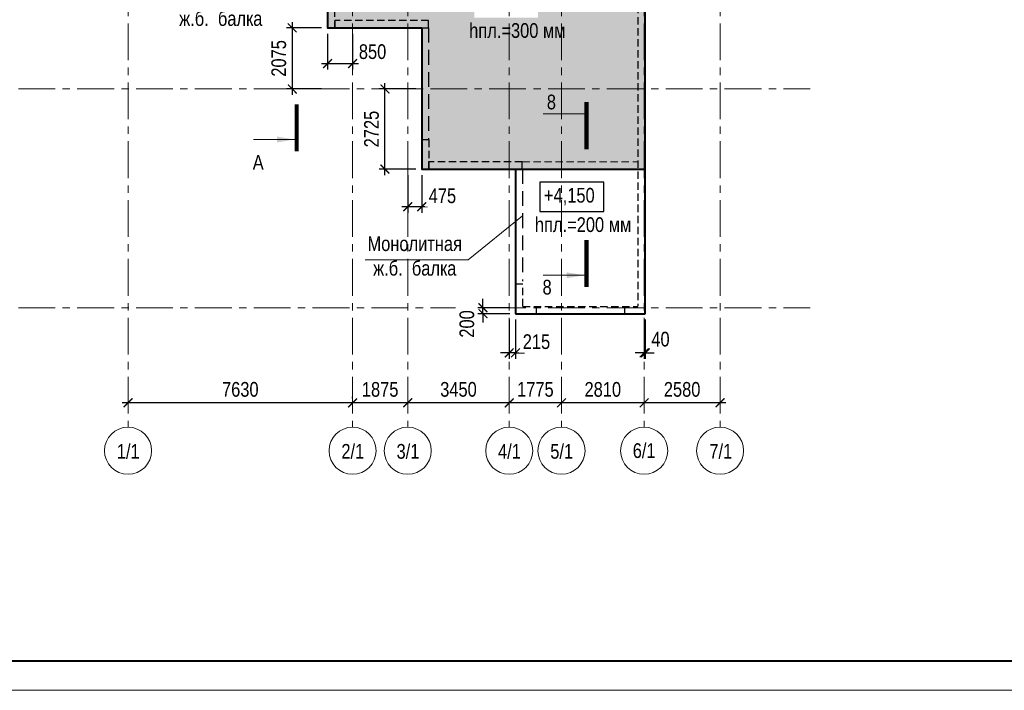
# Model space of a CAD drawing. Header units: inches. Extents: x -21855 to 99316, y -31809 to 52191.
# Tile 2 of 18: x -3683 to 29780, y -31809 to -9027. Entities that reach past the tile are written whole.
import ezdxf
from ezdxf.enums import TextEntityAlignment as Align
from ezdxf.xclip import XClip

# ---------------------------------------------------------------- set-up
doc = ezdxf.new("R2010")
doc.units = ezdxf.units.IN
doc.header["$LTSCALE"] = 1000
doc.header["$MEASUREMENT"] = 0
doc.header["$XCLIPFRAME"] = 0
doc.linetypes.add('HIDDEN', pattern=[0.375, 0.25, -0.125])
doc.linetypes.add('Оси_(М1_200)_Секция_1_КР$0$CENTER', pattern=[2, 1.25, -0.25, 0.25, -0.25])
doc.layers.add('xref', color=7, linetype='Continuous')
for name, color, linetype, lineweight in [('Несущие_констр 1  этажа  (М1_200)_КР_изм$0$СК-040-С(тены)', 12, 'HIDDEN', 30), ('Несущие_констр 1  этажа  (М1_200)_КР_изм$0$СК-043-С-ПИЛОНЫ', 5, 'HIDDEN', 30), ('Оси_(М1_200)_Секция_1_КР$0$СК-100-О(си)', 7, 'Оси_(М1_200)_Секция_1_КР$0$CENTER', 15), ('Оси_(М1_200)_Секция_1_КР$0$СК-110-О-РАЗМЕРЫ', 7, 'Continuous', 15), ('Оси_(М1_200)_Секция_1_КР$0$СК-400-Т(екст)', 7, 'Continuous', 20), ('СК-050-П(литы перекрытия)', 12, 'Continuous', 40), ('СК-052-П-БАЛКИ', 1, 'HIDDEN', 30), ('СК-200-Р(амка)', 7, 'Continuous', 40), ('СК-210-Р-РАМКА ЛИНИИ ТОНКИЕ', 7, 'Continuous', 15), ('СК-220-Р-РАМКА ТЕКСТ', 7, 'Continuous', 15), ('СК-300-Р(азмеры)_ПЛИТЫ', 7, 'Continuous', 20), ('СК-400-Т(екст)', 7, 'Continuous', 20), ('СК-440-Т-СТЕНЫ', 7, 'Continuous', 20), ('СК-500-С(ечения)', 5, 'Continuous', 40), ('СК-600-Ш(триховка', 7, 'Continuous', 15)]:
    doc.layers.add(name, color=color, linetype=linetype, lineweight=lineweight)
doc.styles.add('ARIAL_annotative', font='arial.ttf', dxfattribs={"width": 0.8, "height": 2.5})
doc.styles.add('RUSS', font='arial.ttf', dxfattribs={"width": 0.8})
doc.styles.add('Оси_(М1_200)_Секция_1_КР$0$RUSS', font='arial.ttf', dxfattribs={"width": 0.8})
doc.dimstyles.new('100-200', dxfattribs={"dimscale": 0, "dimtxt": 500, "dimasz": 300, "dimexe": 200, "dimexo": 200, "dimgap": 200, "dimtad": 1, "dimdec": 0, "dimzin": 0, "dimdsep": 46, "dimtxsty": 'RUSS', "dimblk": 'ARCHTICK', "dimcen": 0.096, "dimdle": 200, "dimclrd": 7, "dimclre": 7, "dimclrt": 256, "dimadec": 0, "dimazin": 0, "dimtfac": 1, "dimtdec": 0, "dimtmove": 2, "dimatfit": 3, "dimldrblk": 'OBLIQUE', "dimfxl": 1, "dimtfill": 1, "dimtolj": 1, "dimtzin": 0, "dimarcsym": 0})
doc.dimstyles.new('Оси_(М1_200)_Секция_1_КР$0$100-200', dxfattribs={"dimscale": 0, "dimtxt": 500, "dimasz": 300, "dimexe": 200, "dimexo": 200, "dimgap": 200, "dimtad": 1, "dimdec": 0, "dimzin": 0, "dimdsep": 46, "dimtxsty": 'Оси_(М1_200)_Секция_1_КР$0$RUSS', "dimblk": 'Оси_(М1_200)_Секция_1_КР$0$_ArchTick', "dimcen": 0.096, "dimdle": 200, "dimclrd": 7, "dimclre": 7, "dimclrt": 256, "dimadec": 0, "dimazin": 0, "dimtfac": 1, "dimtdec": 0, "dimtmove": 2, "dimatfit": 3, "dimldrblk": 'Оси_(М1_200)_Секция_1_КР$0$_Oblique', "dimfxl": 1, "dimtolj": 1, "dimtzin": 0, "dimarcsym": 0})

# ---------------------------------------------------------------- blocks, each defined once
blk = doc.blocks.new('A$C4cb03095')
at = {"layer": 'СК-050-П(литы перекрытия)'}
for p, q in [((17580, -19015), (17580, -885)), ((13170, -19015), (17580, -19015))]:
    blk.add_line(p, q, dxfattribs=at)
blk.add_lwpolyline([(3470, -199), (3470, -4505), (6780, -4505), (6780, -9305), (9980, -9305), (9980, -14105), (13169, -14105, -0.414214), (13170, -14105), (13170, -19015)], format="xyb", dxfattribs=at)
blk = doc.blocks.new('Оси_(М1_200)_Секция_1_КР$0$_ArchTick')
at = {"color": 0, "linetype": 'ByBlock', "const_width": 0.15}
blk.add_lwpolyline([(-0.5, -0.5), (0.5, 0.5)], dxfattribs=at)
blk = doc.blocks.new('*D101')
at = {"layer": 'Defpoints', "color": 0, "transparency": 16777216}
for p in [(17540, -22044), (17540, -22044), (20120, -22044)]:
    blk.add_point(p, dxfattribs=at)
at = {"layer": 'Оси_(М1_200)_Секция_1_КР$0$СК-110-О-РАЗМЕРЫ', "color": 7, "lineweight": -2, "transparency": 16777216}
blk.add_line((20320, -22044), (17340, -22044), dxfattribs=at)
at = {"layer": 'Оси_(М1_200)_Секция_1_КР$0$СК-110-О-РАЗМЕРЫ', "color": 7, "lineweight": -2, "transparency": 16777216, "xscale": 300, "yscale": 300, "zscale": 300, "rotation": 180}
blk.add_blockref('Оси_(М1_200)_Секция_1_КР$0$_ArchTick', (17540, -22044), dxfattribs=at)
at = {"layer": 'Оси_(М1_200)_Секция_1_КР$0$СК-110-О-РАЗМЕРЫ', "color": 7, "lineweight": -2, "transparency": 16777216, "xscale": 300, "yscale": 300, "zscale": 300}
blk.add_blockref('Оси_(М1_200)_Секция_1_КР$0$_ArchTick', (20120, -22044), dxfattribs=at)
at = {"layer": 'Оси_(М1_200)_Секция_1_КР$0$СК-110-О-РАЗМЕРЫ', "transparency": 16777216, "insert": (18830, -21589), "char_height": 500, "attachment_point": 5, "style": 'Оси_(М1_200)_Секция_1_КР$0$RUSS'}
blk.add_mtext('\\A1;2580', dxfattribs=at)
blk = doc.blocks.new('Оси_(М1_200)_Секция_1_КР$0$_Oblique')
at = {"color": 0, "linetype": 'ByBlock', "lineweight": -2}
blk.add_line((-0.5, -0.5), (0.5, 0.5), dxfattribs=at)
blk = doc.blocks.new('*D102')
at = {"layer": 'Defpoints', "color": 0, "transparency": 16777216}
for p in [(14730, -22044), (14730, -22044), (17540, -22044)]:
    blk.add_point(p, dxfattribs=at)
at = {"layer": 'Оси_(М1_200)_Секция_1_КР$0$СК-110-О-РАЗМЕРЫ', "color": 7, "lineweight": -2, "transparency": 16777216}
blk.add_line((17740, -22044), (14530, -22044), dxfattribs=at)
at = {"layer": 'Оси_(М1_200)_Секция_1_КР$0$СК-110-О-РАЗМЕРЫ', "color": 7, "lineweight": -2, "transparency": 16777216, "xscale": 300, "yscale": 300, "zscale": 300, "rotation": 180}
blk.add_blockref('Оси_(М1_200)_Секция_1_КР$0$_ArchTick', (14730, -22044), dxfattribs=at)
at = {"layer": 'Оси_(М1_200)_Секция_1_КР$0$СК-110-О-РАЗМЕРЫ', "color": 7, "lineweight": -2, "transparency": 16777216, "xscale": 300, "yscale": 300, "zscale": 300}
blk.add_blockref('Оси_(М1_200)_Секция_1_КР$0$_ArchTick', (17540, -22044), dxfattribs=at)
at = {"layer": 'Оси_(М1_200)_Секция_1_КР$0$СК-110-О-РАЗМЕРЫ', "transparency": 16777216, "insert": (16135, -21589), "char_height": 500, "attachment_point": 5, "style": 'Оси_(М1_200)_Секция_1_КР$0$RUSS'}
blk.add_mtext('\\A1;2810', dxfattribs=at)
blk = doc.blocks.new('*D103')
at = {"layer": 'Defpoints', "color": 0, "transparency": 16777216}
for p in [(12955, -22044), (12955, -22044), (14730, -22044)]:
    blk.add_point(p, dxfattribs=at)
at = {"layer": 'Оси_(М1_200)_Секция_1_КР$0$СК-110-О-РАЗМЕРЫ', "color": 7, "lineweight": -2, "transparency": 16777216}
blk.add_line((14930, -22044), (12755, -22044), dxfattribs=at)
at = {"layer": 'Оси_(М1_200)_Секция_1_КР$0$СК-110-О-РАЗМЕРЫ', "color": 7, "lineweight": -2, "transparency": 16777216, "xscale": 300, "yscale": 300, "zscale": 300, "rotation": 180}
blk.add_blockref('Оси_(М1_200)_Секция_1_КР$0$_ArchTick', (12955, -22044), dxfattribs=at)
at = {"layer": 'Оси_(М1_200)_Секция_1_КР$0$СК-110-О-РАЗМЕРЫ', "color": 7, "lineweight": -2, "transparency": 16777216, "xscale": 300, "yscale": 300, "zscale": 300}
blk.add_blockref('Оси_(М1_200)_Секция_1_КР$0$_ArchTick', (14730, -22044), dxfattribs=at)
at = {"layer": 'Оси_(М1_200)_Секция_1_КР$0$СК-110-О-РАЗМЕРЫ', "transparency": 16777216, "insert": (13843, -21589), "char_height": 500, "attachment_point": 5, "style": 'Оси_(М1_200)_Секция_1_КР$0$RUSS'}
blk.add_mtext('\\A1;1775', dxfattribs=at)
blk = doc.blocks.new('*D104')
at = {"layer": 'Defpoints', "color": 0, "transparency": 16777216}
for p in [(9505, -22044), (9505, -22044), (12955, -22044)]:
    blk.add_point(p, dxfattribs=at)
at = {"layer": 'Оси_(М1_200)_Секция_1_КР$0$СК-110-О-РАЗМЕРЫ', "color": 7, "lineweight": -2, "transparency": 16777216}
blk.add_line((13155, -22044), (9305, -22044), dxfattribs=at)
at = {"layer": 'Оси_(М1_200)_Секция_1_КР$0$СК-110-О-РАЗМЕРЫ', "color": 7, "lineweight": -2, "transparency": 16777216, "xscale": 300, "yscale": 300, "zscale": 300, "rotation": 180}
blk.add_blockref('Оси_(М1_200)_Секция_1_КР$0$_ArchTick', (9505, -22044), dxfattribs=at)
at = {"layer": 'Оси_(М1_200)_Секция_1_КР$0$СК-110-О-РАЗМЕРЫ', "color": 7, "lineweight": -2, "transparency": 16777216, "xscale": 300, "yscale": 300, "zscale": 300}
blk.add_blockref('Оси_(М1_200)_Секция_1_КР$0$_ArchTick', (12955, -22044), dxfattribs=at)
at = {"layer": 'Оси_(М1_200)_Секция_1_КР$0$СК-110-О-РАЗМЕРЫ', "transparency": 16777216, "insert": (11230, -21588), "char_height": 500, "attachment_point": 5, "style": 'Оси_(М1_200)_Секция_1_КР$0$RUSS'}
blk.add_mtext('\\A1;3450', dxfattribs=at)
blk = doc.blocks.new('*D105')
at = {"layer": 'Defpoints', "color": 0, "transparency": 16777216}
for p in [(0, -22044), (0, -22044), (7630, -22082)]:
    blk.add_point(p, dxfattribs=at)
at = {"layer": 'Оси_(М1_200)_Секция_1_КР$0$СК-110-О-РАЗМЕРЫ', "color": 7, "lineweight": -2, "transparency": 16777216}
for p, q in [((7830, -22044), (-200, -22044)), ((7630, -21882), (7630, -21844)), ((0, -22244), (0, -22244))]:
    blk.add_line(p, q, dxfattribs=at)
at = {"layer": 'Оси_(М1_200)_Секция_1_КР$0$СК-110-О-РАЗМЕРЫ', "color": 7, "lineweight": -2, "transparency": 16777216, "xscale": 300, "yscale": 300, "zscale": 300, "rotation": 180}
blk.add_blockref('Оси_(М1_200)_Секция_1_КР$0$_ArchTick', (0, -22044), dxfattribs=at)
at = {"layer": 'Оси_(М1_200)_Секция_1_КР$0$СК-110-О-РАЗМЕРЫ', "color": 7, "lineweight": -2, "transparency": 16777216, "xscale": 300, "yscale": 300, "zscale": 300}
blk.add_blockref('Оси_(М1_200)_Секция_1_КР$0$_ArchTick', (7630, -22044), dxfattribs=at)
at = {"layer": 'Оси_(М1_200)_Секция_1_КР$0$СК-110-О-РАЗМЕРЫ', "transparency": 16777216, "insert": (3815, -21588), "char_height": 500, "attachment_point": 5, "style": 'Оси_(М1_200)_Секция_1_КР$0$RUSS'}
blk.add_mtext('\\A1;7630', dxfattribs=at)
blk = doc.blocks.new('*D106')
at = {"layer": 'Defpoints', "color": 0, "transparency": 16777216}
for p in [(7630, -22044), (7630, -22044), (9505, -22044)]:
    blk.add_point(p, dxfattribs=at)
at = {"layer": 'Оси_(М1_200)_Секция_1_КР$0$СК-110-О-РАЗМЕРЫ', "color": 7, "lineweight": -2, "transparency": 16777216}
for p, q in [((9705, -22044), (7430, -22044)), ((9505, -21844), (9505, -21844)), ((7630, -22244), (7630, -22244))]:
    blk.add_line(p, q, dxfattribs=at)
at = {"layer": 'Оси_(М1_200)_Секция_1_КР$0$СК-110-О-РАЗМЕРЫ', "color": 7, "lineweight": -2, "transparency": 16777216, "xscale": 300, "yscale": 300, "zscale": 300, "rotation": 180}
blk.add_blockref('Оси_(М1_200)_Секция_1_КР$0$_ArchTick', (7630, -22044), dxfattribs=at)
at = {"layer": 'Оси_(М1_200)_Секция_1_КР$0$СК-110-О-РАЗМЕРЫ', "color": 7, "lineweight": -2, "transparency": 16777216, "xscale": 300, "yscale": 300, "zscale": 300}
blk.add_blockref('Оси_(М1_200)_Секция_1_КР$0$_ArchTick', (9505, -22044), dxfattribs=at)
at = {"layer": 'Оси_(М1_200)_Секция_1_КР$0$СК-110-О-РАЗМЕРЫ', "transparency": 16777216, "insert": (8568, -21589), "char_height": 500, "attachment_point": 5, "style": 'Оси_(М1_200)_Секция_1_КР$0$RUSS'}
blk.add_mtext('\\A1;1875', dxfattribs=at)
blk = doc.blocks.new('Сечение')
at = {"layer": 'СК-500-С(ечения)', "linetype": 'Continuous', "lineweight": 15, "ltscale": 100}
blk.add_line((-200, -35), (-200, -735), dxfattribs=at)
at = {"layer": 'СК-500-С(ечения)', "linetype": 'Continuous', "ltscale": 100, "const_width": 70}
blk.add_lwpolyline([(-400, 0), (400, 0)], dxfattribs=at)
at = {"layer": 'СК-500-С(ечения)', "linetype": 'Continuous', "ltscale": 100}
blk.add_solid([(-200, -35), (-250, -335), (-150, -335)], dxfattribs=at)
blk = doc.blocks.new('*U52')
at = {"layer": 'СК-400-Т(екст)', "ltscale": 100, "xscale": -0.01, "yscale": 0.01, "zscale": 0.01, "rotation": 270}
blk.add_blockref('Сечение', (0, -301.76), dxfattribs=at)
at = {"layer": 'СК-500-С(ечения)', "color": 0, "ltscale": 100, "style": 'ARIAL_annotative', "width": 0.8}
blk.add_attdef('НОМЕР_СЕЧЕНИЯ_1_1(НОМЕР_ЛИСТА)', text='', height=2.5, rotation=270, dxfattribs=at).set_placement((-6.74, -1.23), align=Align.RIGHT)
blk.add_attdef('НОМЕР_СЕЧЕНИЯ_2_1(НОМЕР_ЛИСТА)', text='', height=2.5, rotation=270, dxfattribs=at).set_placement((-7.48, -304.53), align=Align.BOTTOM_LEFT)
blk = doc.blocks.new('Несущие_констр 1  этажа  (М1_200)_КР_изм$0$A$Ca123d66a')
at = {"layer": 'Несущие_констр 1  этажа  (М1_200)_КР_изм$0$СК-040-С(тены)'}
for p, q in [((17330, 14005), (17330, 51)), ((17330, 14005), (17580, 14005)), ((17580, 14005), (17580, -199)), ((13420, 50), (17329, 50)), ((13880, -200), (13880, 50)), ((16880, -200), (16880, 50)), ((13420, -200), (17579, -200))]:
    blk.add_line(p, q, dxfattribs=at)
for points in [[(6980, 14560), (3470, 14560), (3470, 14310), (6980, 14310)], [(10215, 9760), (7030, 9760), (7030, 9510), (10215, 9510)], [(13400, 4960), (10215, 4960), (10215, 4710), (13400, 4710)]]:
    blk.add_lwpolyline(points, close=True, dxfattribs=at)
blk.add_lwpolyline([(13420, 50), (13420, 800), (13170, 800), (13170, -200), (13420, -200)], dxfattribs=at)
at = {"layer": 'Несущие_констр 1  этажа  (М1_200)_КР_изм$0$СК-043-С-ПИЛОНЫ'}
for points in [[(10595, 13710), (10595, 13460), (11595, 13460), (11595, 13710)], [(6780, 9510), (7030, 9510), (7030, 10510), (6780, 10510)], [(9980, 4710), (10230, 4710), (10230, 5710), (9980, 5710)]]:
    blk.add_lwpolyline(points, close=True, dxfattribs=at)
blk = doc.blocks.new('Несущие_констр 1  этажа  (М1_200)_КР_изм', base_point=(-7173396, 6306783))
at = {"layer": 'Несущие_констр 1  этажа  (М1_200)_КР_изм$0$СК-040-С(тены)'}
blk.add_blockref('Несущие_констр 1  этажа  (М1_200)_КР_изм$0$A$Ca123d66a', (-7152666, 6300515), dxfattribs=at)
blk = doc.blocks.new('*U34')
at = {"layer": 'СК-400-Т(екст)', "ltscale": 100, "yscale": 0.01, "zscale": 0.01}
for p, xscale, rotation in [((0, -4), 0.01, 270.0000000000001), ((0, -27.41), -0.01, 270)]:
    blk.add_blockref('Сечение', p, dxfattribs=dict(at, xscale=xscale, rotation=rotation))
at = {"layer": 'СК-500-С(ечения)', "color": 0, "ltscale": 100, "style": 'ARIAL_annotative', "width": 0.8}
blk.add_attdef('НОМЕР_СЕЧЕНИЯ_1_1(НОМЕР_ЛИСТА)', text='', height=2.5, rotation=270, dxfattribs=at).set_placement((-6.74, -1.23), align=Align.RIGHT)
blk.add_attdef('НОМЕР_СЕЧЕНИЯ_2_1(НОМЕР_ЛИСТА)', text='', height=2.5, rotation=270, dxfattribs=at).set_placement((-7.48, -30.18), align=Align.BOTTOM_LEFT)
blk = doc.blocks.new('_ArchTick')
at = {"color": 0, "linetype": 'ByBlock', "const_width": 0.15}
blk.add_lwpolyline([(-0.5, -0.5), (0.5, 0.5)], dxfattribs=at)
blk = doc.blocks.new('*D89')
at = {"layer": 'Defpoints', "color": 0, "transparency": 16777216}
for p in [(12955, -19015), (13170, -19015), (12955, -20344)]:
    blk.add_point(p, dxfattribs=at)
at = {"layer": 'СК-300-Р(азмеры)_ПЛИТЫ', "color": 7, "lineweight": -2, "transparency": 16777216}
for p, q in [((12955, -19215), (12955, -20544)), ((13170, -19215), (13170, -20544)), ((12955, -20344), (12655, -20344)), ((13170, -20344), (13470, -20344))]:
    blk.add_line(p, q, dxfattribs=at)
at = {"layer": 'СК-300-Р(азмеры)_ПЛИТЫ', "color": 7, "lineweight": -2, "transparency": 16777216, "xscale": 300, "yscale": 300, "zscale": 300}
blk.add_blockref('_ArchTick', (12955, -20344), dxfattribs=at)
at = {"layer": 'СК-300-Р(азмеры)_ПЛИТЫ', "transparency": 16777216, "insert": (13880, -19967), "char_height": 500, "attachment_point": 5, "style": 'RUSS', "bg_fill": 3, "box_fill_scale": 1.25, "bg_fill_color": 256, "bg_fill_true_color": 13158600, "bg_fill_transparency": 0}
blk.add_mtext('\\A1;215', dxfattribs=at)
at = {"layer": 'СК-300-Р(азмеры)_ПЛИТЫ', "color": 7, "lineweight": -2, "transparency": 16777216}
blk.add_line((13170, -20344), (12955, -20344), dxfattribs=at)
at = {"layer": 'СК-300-Р(азмеры)_ПЛИТЫ', "color": 7, "lineweight": -2, "transparency": 16777216, "xscale": 300, "yscale": 300, "zscale": 300, "rotation": 180}
blk.add_blockref('_ArchTick', (13170, -20344), dxfattribs=at)
blk = doc.blocks.new('_Oblique')
at = {"color": 0, "linetype": 'ByBlock', "lineweight": -2}
blk.add_line((-0.5, -0.5), (0.5, 0.5), dxfattribs=at)
blk = doc.blocks.new('*D110')
at = {"layer": 'Defpoints', "color": 0, "transparency": 16777216}
for p in [(12063, -18815), (13170, -18815), (13170, -19015)]:
    blk.add_point(p, dxfattribs=at)
at = {"layer": 'СК-300-Р(азмеры)_ПЛИТЫ', "color": 7, "lineweight": -2, "transparency": 16777216}
for p, q in [((12063, -18815), (12063, -18515)), ((12970, -18815), (11863, -18815)), ((12970, -19015), (11863, -19015)), ((12063, -19015), (12063, -18815)), ((12063, -19015), (12063, -19315))]:
    blk.add_line(p, q, dxfattribs=at)
at = {"layer": 'СК-300-Р(азмеры)_ПЛИТЫ', "transparency": 16777216, "insert": (11516, -19363), "char_height": 500, "attachment_point": 5, "rotation": 90, "style": 'RUSS', "bg_fill": 3, "box_fill_scale": 1.25, "bg_fill_color": 256, "bg_fill_true_color": 13158600, "bg_fill_transparency": 0}
blk.add_mtext('\\A1;200', dxfattribs=at)
at = {"layer": 'СК-300-Р(азмеры)_ПЛИТЫ', "color": 7, "lineweight": -2, "transparency": 16777216, "xscale": 300, "yscale": 300, "zscale": 300}
for p, rotation in [((12063, -18815), 270), ((12063, -19015), 90)]:
    blk.add_blockref('_ArchTick', p, dxfattribs=dict(at, rotation=rotation))
blk = doc.blocks.new('*D111')
at = {"layer": 'Defpoints', "color": 0, "transparency": 16777216}
for p in [(8731, -11380), (9980, -11380), (9980, -14105)]:
    blk.add_point(p, dxfattribs=at)
at = {"layer": 'СК-300-Р(азмеры)_ПЛИТЫ', "color": 7, "lineweight": -2, "transparency": 16777216}
for p, q in [((8731, -14305), (8731, -11180)), ((9780, -11380), (8531, -11380)), ((9780, -14105), (8531, -14105))]:
    blk.add_line(p, q, dxfattribs=at)
at = {"layer": 'СК-300-Р(азмеры)_ПЛИТЫ', "color": 7, "lineweight": -2, "transparency": 16777216, "xscale": 300, "yscale": 300, "zscale": 300}
for p, rotation in [((8731, -11380), 90), ((8731, -14105), 270)]:
    blk.add_blockref('_ArchTick', p, dxfattribs=dict(at, rotation=rotation))
at = {"layer": 'СК-300-Р(азмеры)_ПЛИТЫ', "transparency": 16777216, "insert": (8276, -12742), "char_height": 500, "attachment_point": 5, "rotation": 90, "style": 'RUSS', "bg_fill": 3, "box_fill_scale": 1.25, "bg_fill_color": 256, "bg_fill_true_color": 13158600, "bg_fill_transparency": 0}
blk.add_mtext('\\A1;2725', dxfattribs=at)
blk = doc.blocks.new('*D112')
at = {"layer": 'Defpoints', "color": 0, "transparency": 16777216}
for p in [(9505, -14105), (9980, -14105), (9505, -15384)]:
    blk.add_point(p, dxfattribs=at)
at = {"layer": 'СК-300-Р(азмеры)_ПЛИТЫ', "color": 7, "lineweight": -2, "transparency": 16777216}
for p, q in [((9505, -14305), (9505, -15584)), ((9980, -14305), (9980, -15584)), ((10180, -15384), (9305, -15384))]:
    blk.add_line(p, q, dxfattribs=at)
at = {"layer": 'СК-300-Р(азмеры)_ПЛИТЫ', "color": 7, "lineweight": -2, "transparency": 16777216, "xscale": 300, "yscale": 300, "zscale": 300, "rotation": 180}
blk.add_blockref('_ArchTick', (9505, -15384), dxfattribs=at)
at = {"layer": 'СК-300-Р(азмеры)_ПЛИТЫ', "transparency": 16777216, "insert": (10684, -15011), "char_height": 500, "attachment_point": 5, "style": 'RUSS', "bg_fill": 3, "box_fill_scale": 1.25, "bg_fill_color": 256, "bg_fill_true_color": 13158600, "bg_fill_transparency": 0}
blk.add_mtext('\\A1;475', dxfattribs=at)
at = {"layer": 'СК-300-Р(азмеры)_ПЛИТЫ', "color": 7, "lineweight": -2, "transparency": 16777216, "xscale": 300, "yscale": 300, "zscale": 300}
blk.add_blockref('_ArchTick', (9980, -15384), dxfattribs=at)
blk = doc.blocks.new('*D113')
at = {"layer": 'Defpoints', "color": 0, "transparency": 16777216}
for p in [(17540, -19015), (17580, -19015)]:
    blk.add_point(p, dxfattribs=at)
at = {"layer": 'СК-300-Р(азмеры)_ПЛИТЫ', "color": 7, "lineweight": -2, "transparency": 16777216}
for p, q in [((17540, -19215), (17540, -20544)), ((17580, -19215), (17580, -20544)), ((17540, -20344), (17240, -20344)), ((17580, -20344), (17880, -20344))]:
    blk.add_line(p, q, dxfattribs=at)
at = {"layer": 'СК-300-Р(азмеры)_ПЛИТЫ', "transparency": 16777216, "insert": (18095, -19883), "char_height": 500, "attachment_point": 5, "style": 'RUSS', "bg_fill": 3, "box_fill_scale": 1.25, "bg_fill_color": 256, "bg_fill_true_color": 13158600, "bg_fill_transparency": 0}
blk.add_mtext('\\A1;40', dxfattribs=at)
at = {"layer": 'Defpoints', "color": 0, "transparency": 16777216}
blk.add_point((17540, -20344), dxfattribs=at)
at = {"layer": 'СК-300-Р(азмеры)_ПЛИТЫ', "color": 7, "lineweight": -2, "transparency": 16777216}
blk.add_line((17580, -20344), (17540, -20344), dxfattribs=at)
at = {"layer": 'СК-300-Р(азмеры)_ПЛИТЫ', "color": 7, "lineweight": -2, "transparency": 16777216, "xscale": 300, "yscale": 300, "zscale": 300}
blk.add_blockref('_ArchTick', (17540, -20344), dxfattribs=at)
at = {"layer": 'СК-300-Р(азмеры)_ПЛИТЫ', "color": 7, "lineweight": -2, "transparency": 16777216, "xscale": 300, "yscale": 300, "zscale": 300, "rotation": 180}
blk.add_blockref('_ArchTick', (17580, -20344), dxfattribs=at)
blk = doc.blocks.new('*D114')
at = {"layer": 'Defpoints', "color": 0, "transparency": 16777216}
for p in [(6780, -9305), (7630, -9305)]:
    blk.add_point(p, dxfattribs=at)
at = {"layer": 'СК-300-Р(азмеры)_ПЛИТЫ', "color": 7, "lineweight": -2, "transparency": 16777216}
for p, q in [((6780, -9505), (6780, -10718)), ((7630, -9505), (7630, -10718)), ((6580, -10518), (7830, -10518))]:
    blk.add_line(p, q, dxfattribs=at)
at = {"layer": 'СК-300-Р(азмеры)_ПЛИТЫ', "color": 7, "lineweight": -2, "transparency": 16777216, "xscale": 300, "yscale": 300, "zscale": 300, "rotation": 180}
blk.add_blockref('_ArchTick', (6780, -10518), dxfattribs=at)
at = {"layer": 'СК-300-Р(азмеры)_ПЛИТЫ', "transparency": 16777216, "insert": (8310, -10115), "char_height": 500, "attachment_point": 5, "style": 'RUSS', "bg_fill": 3, "box_fill_scale": 1.25, "bg_fill_color": 256, "bg_fill_true_color": 13158600, "bg_fill_transparency": 0}
blk.add_mtext('\\A1;850', dxfattribs=at)
at = {"layer": 'Defpoints', "color": 0, "transparency": 16777216}
blk.add_point((7630, -10518), dxfattribs=at)
at = {"layer": 'СК-300-Р(азмеры)_ПЛИТЫ', "color": 7, "lineweight": -2, "transparency": 16777216, "xscale": 300, "yscale": 300, "zscale": 300}
blk.add_blockref('_ArchTick', (7630, -10518), dxfattribs=at)
blk = doc.blocks.new('*D115')
at = {"layer": 'Defpoints', "color": 0, "transparency": 16777216}
for p in [(6780, -9305), (5580, -11380), (6780, -11380)]:
    blk.add_point(p, dxfattribs=at)
at = {"layer": 'СК-300-Р(азмеры)_ПЛИТЫ', "color": 7, "lineweight": -2, "transparency": 16777216}
for p, q in [((6580, -9305), (5380, -9305)), ((5580, -9105), (5580, -11580)), ((6580, -11380), (5380, -11380))]:
    blk.add_line(p, q, dxfattribs=at)
at = {"layer": 'СК-300-Р(азмеры)_ПЛИТЫ', "color": 7, "lineweight": -2, "transparency": 16777216, "xscale": 300, "yscale": 300, "zscale": 300}
for p, rotation in [((5580, -9305), 90), ((5580, -11380), 270)]:
    blk.add_blockref('_ArchTick', p, dxfattribs=dict(at, rotation=rotation))
at = {"layer": 'СК-300-Р(азмеры)_ПЛИТЫ', "transparency": 16777216, "insert": (5124, -10342), "char_height": 500, "attachment_point": 5, "rotation": 90, "style": 'RUSS', "bg_fill": 3, "box_fill_scale": 1.25, "bg_fill_color": 256, "bg_fill_true_color": 13158600, "bg_fill_transparency": 0}
blk.add_mtext('\\A1;2075', dxfattribs=at)
blk = doc.blocks.new('Оси_(М1_200)_Секция_1_КР')
at = {"layer": 'Оси_(М1_200)_Секция_1_КР$0$СК-100-О(си)', "linetype": 'Оси_(М1_200)_Секция_1_КР$0$CENTER'}
for p, q in [((0, 46844.3), (0, -22870.3)), ((7630.3, 46844.3), (7630.3, -22870.3)), ((9505.3, 46844.3), (9505.3, -22870.3)), ((12955.3, 46844.3), (12955.3, -22870.3)), ((14730.3, 46844.3), (14730.3, -22870.3)), ((17540.3, 46844.3), (17540.3, -22870.3)), ((20120.3, 46844.3), (20120.3, -22870.3)), ((-5725.7, -11380), (23184.8, -11380)), ((-5725.7, -18815), (23184.8, -18815))]:
    blk.add_line(p, q, dxfattribs=at)
at = {"layer": 'Оси_(М1_200)_Секция_1_КР$0$СК-100-О(си)', "linetype": 'Continuous'}
for centre in [(0, -23670.3), (7630.3, -23670.3), (9505.3, -23670.3), (12955.3, -23670.3), (14730.3, -23670.3), (17540.3, -23670.3), (20120.3, -23670.3)]:
    blk.add_circle(centre, 800, dxfattribs=at)
at = {"layer": 'Оси_(М1_200)_Секция_1_КР$0$СК-400-Т(екст)', "style": 'Оси_(М1_200)_Секция_1_КР$0$RUSS', "width": 0.8}
for s, p in [('1/1', (-380.3, -23940.4)), ('2/1', (7250, -23940.4)), ('3/1', (9125, -23940.4)), ('4/1', (12575, -23940.4)), ('5/1', (14350, -23940.4)), ('6/1', (17152, -23916.4)), ('7/1', (19756, -23940.4))]:
    blk.add_text(s, height=500, dxfattribs=at).set_placement(p)
at = {"layer": 'Оси_(М1_200)_Секция_1_КР$0$СК-110-О-РАЗМЕРЫ'}
for base, p1, p2, picture, middle in [((0, -22043.9), (7630.3, -22082.2), (0, -22043.9), '*D105', (3815.2, -21588.5)), ((7630.3, -22044), (9505.3, -22044), (7630.3, -22043.9), '*D106', (8567.8, -21588.7)), ((9505.3, -22043.9), (12955.3, -22043.9), (9505.3, -22043.9), '*D104', (11230.3, -21588.5)), ((12955.3, -22043.9), (14730.3, -22043.9), (12955.3, -22043.9), '*D103', (13842.8, -21588.6)), ((14730.3, -22043.9), (17540.3, -22043.9), (14730.3, -22043.9), '*D102', (16135.3, -21588.6)), ((17540.3, -22043.9), (20120.3, -22043.9), (17540.3, -22043.9), '*D101', (18830.3, -21588.6))]:
    dim = blk.add_linear_dim(base=base, p1=p1, p2=p2, angle=180, dimstyle='Оси_(М1_200)_Секция_1_КР$0$100-200', override={"dimscale": 1, "dimtxsty": 'Оси_(М1_200)_Секция_1_КР$0$RUSS'}, dxfattribs=at)
    dim.commit()
    dim.dimension.update_dxf_attribs({"geometry": picture, "text_midpoint": middle})

msp = doc.modelspace()

# ---------------------------------------------------------------- hatches: boundary and pattern name
at = {"layer": 'СК-600-Ш(триховка'}
h = msp.add_hatch(dxfattribs=at)
h.set_pattern_fill('AR-SAND', color=256, scale=150)
h.set_pattern_definition([(37.5, (57178.63, 5086.58), (-9.449, 289.0236), [0, -228, 0, -255, 0, -243.75]), (7.5, (57178.63, 5086.58), (265.4665, 423.322), [0, -123, 0, -205.5, 0, -78.75]), (327.5, (56994.13, 5086.58), (467.1213, 0.8489), [0, -75, 0, -270, 0, -352.5]), (317.5, (56994.13, 5086.58), (450.919, 131.6513), [0, -37.5, 0, -177, 0, -202.5])])
h.paths.add_polyline_path([(13935.5, -7951.5), (13935.5, -8952.7), (11763.6, -8952.7), (11763.6, -7951.5)], flags=16)
h.paths.add_polyline_path([(17580, -4840.5), (6779.8, -4840.4), (6779.8, -9304.8), (9979.8, -9304.8), (9979.8, -14104.8), (13169.3, -14105.3), (13169.8, -14104.6), (17579.9, -14104.6)])

# ---------------------------------------------------------------- linework, layer by layer
at = {"layer": 'СК-050-П(литы перекрытия)', "linetype": 'HIDDEN', "lineweight": 20}
msp.add_line((13399.8, -13854.6), (17329.7, -13854.6), dxfattribs=at)
at = {"layer": 'СК-050-П(литы перекрытия)'}
for p, q in [((13169.3, -14104.8), (17580, -14104.8)), ((13399.8, -14104.6), (17329.7, -14104.6))]:
    msp.add_line(p, q, dxfattribs=at)
at = {"layer": 'СК-052-П-БАЛКИ', "ltscale": 2}
for p, q in [((10215, -9304.8), (10215, -13104.8)), ((13400.1, -14104.8), (13400.1, -17904.8))]:
    msp.add_line(p, q, dxfattribs=at)
at = {"layer": 'СК-200-Р(амка)'}
msp.add_line((-17854.5, -30809), (95945.5, -30809), dxfattribs=at)
at = {"layer": 'СК-210-Р-РАМКА ЛИНИИ ТОНКИЕ'}
msp.add_line((96945.5, -31809), (-21854.5, -31809), dxfattribs=at)
at = {"layer": 'СК-220-Р-РАМКА ТЕКСТ'}
for p in [(13400.1, -15685.5), (8058.9, -17184.4)]:
    msp.add_line(p, (11563.2, -17184.4), dxfattribs=at)
at = {"layer": 'СК-400-Т(екст)', "lineweight": 25}
msp.add_lwpolyline([(13997, -15547.8), (16168.9, -15547.8), (16168.9, -14546.7), (13997, -14546.7)], close=True, dxfattribs=at)

# ---------------------------------------------------------------- block references
ref = msp.add_blockref('Несущие_констр 1  этажа  (М1_200)_КР_изм', (-20730.8, -12547.2))
XClip(ref).set_block_clipping_path([(-7160456.9450785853, 6293196.1478210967), (-7127094.2991789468, 6369515.250554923)])
at = {"layer": 'xref'}
msp.add_blockref('Оси_(М1_200)_Секция_1_КР', (0, 0), dxfattribs=at)
at = {"layer": 'СК-050-П(литы перекрытия)'}
msp.add_blockref('A$C4cb03095', (0, 0), dxfattribs=at)
at = {"layer": 'СК-500-С(ечения)'}
ref = msp.add_blockref('*U52', (5733.4, 47655.2), dxfattribs=dict(at, xscale=200, yscale=200, zscale=200, rotation=359.9999385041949))
ref.add_attrib('НОМЕР_СЕЧЕНИЯ_2_1(НОМЕР_ЛИСТА)', 'А', dxfattribs={"color": 0, "ltscale": 100, "height": 500, "style": 'ARIAL_annotative', "width": 0.8}).set_placement((4237.4, -13624.5), align=Align.TOP_LEFT)
ref = msp.add_blockref('*U34', (15580.5, -11826.8), dxfattribs=dict(at, xscale=200.0000000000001, yscale=200.0000000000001, zscale=200.0000000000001, rotation=6.14958050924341e-05))
ref.add_attrib('НОМЕР_СЕЧЕНИЯ_2_1(НОМЕР_ЛИСТА)', '8', dxfattribs={"color": 0, "ltscale": 100, "height": 500, "rotation": 0.00012, "style": 'ARIAL_annotative', "width": 0.8}).set_placement((14397.2, -17863.7), align=Align.TOP_RIGHT)
ref.add_attrib('НОМЕР_СЕЧЕНИЯ_1_1(НОМЕР_ЛИСТА)', '8', dxfattribs={"color": 0, "ltscale": 100, "height": 500, "rotation": 0.00012, "style": 'ARIAL_annotative', "width": 0.8}).set_placement((14543.3, -12072.1), align=Align.RIGHT)

# ---------------------------------------------------------------- texts
at = {"layer": 'СК-220-Р-РАМКА ТЕКСТ', "char_height": 500, "width": 31067.545, "attachment_point": 5, "rotation": 360, "style": 'RUSS'}
for insert in [(3152.2, -8573.3), (9743.2, -17056)]:
    msp.add_mtext('Монолитная\\Pж.б.  балка', dxfattribs=dict(at, insert=insert))
at = {"layer": 'СК-440-Т-СТЕНЫ', "char_height": 500, "attachment_point": 1, "style": 'RUSS'}
for s, insert, width in [('hпл.=300 мм', (11593.5, -9143.9), 3213.768), ('+4,150', (14134.4, -14741.1), 1885.443), ('hпл.=200 мм', (13826.9, -15739.1), 3213.768)]:
    msp.add_mtext(s, dxfattribs=dict(at, insert=insert, width=width))

# ---------------------------------------------------------------- next in the draw order: dimensions: what is measured, and where the dimension line sits
at = {"layer": 'СК-300-Р(азмеры)_ПЛИТЫ', "color": 2}
for base, p1, p2, picture, middle in [((7630.3, -10518.1), (6779.9, -9304.8), (7630.3, -9304.8), '*D114', (8310, -10114.8)), ((12955.3293, -20344.4015), (13169.8477, -19014.7961), (12955.3293, -19014.7961), '*D89', (13880.2308, -19966.7733)), ((17540.3, -20343.9), (17580, -19014.8), (17540.3, -19014.8), '*D113', (18095.3, -19883.2))]:
    dim = msp.add_linear_dim(base=base, p1=p1, p2=p2, dimstyle='100-200', override={"dimscale": 1}, dxfattribs=at)
    dim.commit()
    dim.dimension.update_dxf_attribs({"geometry": picture, "text_midpoint": middle, "dimtype": 160})
dim = msp.add_linear_dim(base=(8731.1, -11380), p1=(9979.5, -14104.6), p2=(9979.5, -11380), angle=90, dimstyle='100-200', override={"dimscale": 1}, dxfattribs=at)
dim.commit()
dim.dimension.update_dxf_attribs({"geometry": '*D111', "text_midpoint": (8275.8, -12742.3)})

# ---------------------------------------------------------------- next in the draw order: dimensions: what is measured, and where the dimension line sits
dim = msp.add_linear_dim(base=(5579.8, -11380), p1=(6779.9, -9304.8), p2=(6779.9, -11380), angle=90, dimstyle='100-200', override={"dimscale": 1}, dxfattribs=at)
dim.commit()
dim.dimension.update_dxf_attribs({"geometry": '*D115', "text_midpoint": (5124.5, -10342.4)})
dim = msp.add_linear_dim(base=(9505.2825, -15384.0835), p1=(9979.8391, -14104.7922), p2=(9505.2825, -14104.7922), dimstyle='100-200', override={"dimscale": 1}, dxfattribs=at)
dim.commit()
dim.dimension.update_dxf_attribs({"geometry": '*D112', "text_midpoint": (10684.4527, -15011.3239), "dimtype": 160})
dim = msp.add_linear_dim(base=(12062.9, -18815), p1=(13169.8, -19014.8), p2=(13169.8, -18815), angle=90, dimstyle='100-200', override={"dimscale": 1}, dxfattribs=at)
dim.commit()
dim.dimension.update_dxf_attribs({"geometry": '*D110', "text_midpoint": (11516, -19362.9), "dimtype": 160})

doc.saveas('drawing.dxf')
